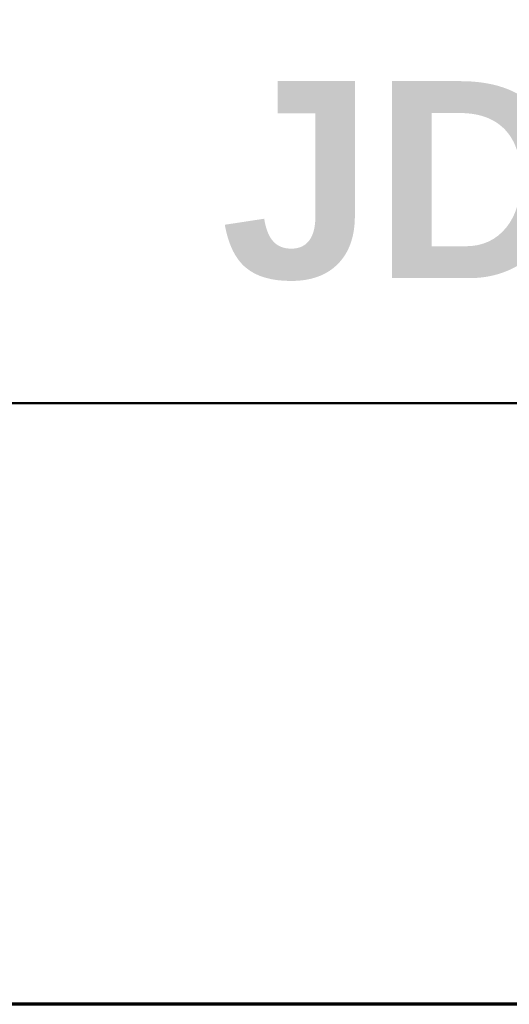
# Model space of a CAD drawing. Header units: inches. Extents: x 0.2 to 29.5, y 0.6 to 18.6.
# Tile 18 of 21: x 24.654 to 25.524, y 1.085 to 2.834. Entities that reach past the tile are written whole.
import ezdxf

# ---------------------------------------------------------------- set-up
doc = ezdxf.new("R2010")
doc.units = ezdxf.units.IN
doc.header["$LTSCALE"] = 1.75
doc.header["$MEASUREMENT"] = 0
doc.layers.add('Border (ANSI)', color=7, linetype='Continuous', lineweight=70)
doc.layers.add('Title (ANSI)', color=7, linetype='Continuous', lineweight=50)
doc.styles.add('Text Style107', font='arialbd.ttf')
doc.styles.add('Text Style117', font='arialbd.ttf')
doc.styles.add('Text Style47', font='ARIALN.TTF')
doc.styles.add('Text Style50', font='arial.ttf')
doc.styles.add('Text Style55', font='arial.ttf')
doc.styles.add('Text Style59', font='arial.ttf')

# ---------------------------------------------------------------- blocks, each defined once
blk = doc.blocks.new('Borders Default Border')
at = {"layer": 'Border (ANSI)', "flags": 128}
blk.add_lwpolyline([(0.38, 0.62), (0.38, 10.38), (16.62, 10.38), (16.62, 0.62), (0.38, 0.62)], dxfattribs=at)
blk = doc.blocks.new('Title Blocks ICD TITLE BLOCK MM CUSTOMER')
at = {"layer": 'Title (ANSI)'}
for p, q in [((7.26633, 7.80222), (11.26137, 7.80222)), ((11.26137, 7.19206), (3.26137, 7.19206))]:
    blk.add_line(p, q, dxfattribs=at)
for tag, p, height, style in [('<TITLE_1>_001', (3.61573, 8.33746), 0.09, 'Text Style50'), ('DESIGNER_001', (8.77888, 8.32936), 0.09, 'Text Style50'), ('<DRAWN_DATE>_001', (10.61411, 8.32936), 0.09, 'Text Style50'), ('<PART_NUMBER>_001', (8.93344, 7.92928), 0.2, 'Text Style117'), ('Sheet_Size_001', (7.36508, 7.90552), 0.13, 'Text Style55'), ('<REVISION_NUMBER>_001', (10.7692, 7.85278), 0.18, 'Text Style107'), ('Sheet_Number_001', (10.80007, 7.2619), 0.08, 'Text Style59'), ('Number_of_sheets_001', (11.09697, 7.2619), 0.08, 'Text Style59'), ('COPYRIGHT_YEAR_001', (4.62259, 7.27065), 0.07, 'Text Style47'), ('<SCALE>_001', (9.82544, 7.2503), 0.08, 'Text Style59')]:
    blk.add_attdef(tag, p, '', height=height, dxfattribs=dict(at, style=style))

msp = doc.modelspace()

# ---------------------------------------------------------------- block references
at = {"xscale": 1.75, "yscale": 1.75, "zscale": 1.75}
msp.add_blockref('Borders Default Border', (0, 0), dxfattribs=at)
ref = msp.add_blockref('Title Blocks ICD TITLE BLOCK MM CUSTOMER', (9.3776, -11.5011), dxfattribs=dict(xscale=1.75, yscale=1.75, zscale=1.75))
ref.add_attrib('<PART_NUMBER>_001', 'JDB3_', (25.0111, 2.3751), dxfattribs={"layer": 'Title (ANSI)', "height": 0.35, "style": 'Text Style117'})

doc.saveas('drawing.dxf')
